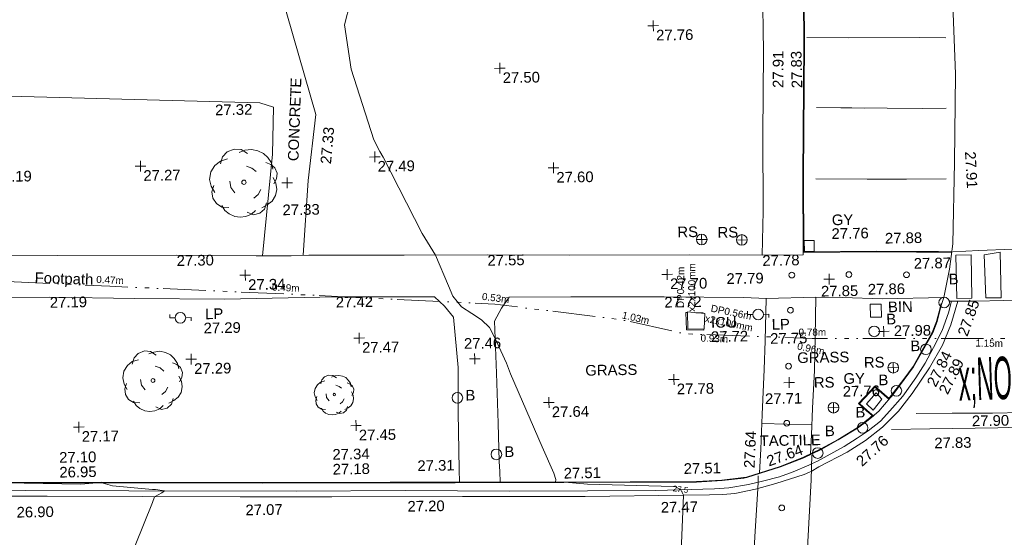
# Model space of a CAD drawing. Header units: millimetres. Extents: x -290717 to 520720, y -88450 to 287762.
# Tile 190 of 256: x -41327 to -6642, y 82152 to 100394. Entities that reach past the tile are written whole.
import ezdxf

# ---------------------------------------------------------------- set-up
doc = ezdxf.new("R2010")
doc.units = ezdxf.units.MM
for name, pattern in [('IMPORT-UG_EIR_QLB2 _2_', [2750, 1500, -300, 0, -300, 150, -300, 0, -200]), ('IMPORT-UG_ELEC_QLB2 _2_', [2500, 1500, -300, 0, -50, 150, -300, 0, -200]), ('IMPORT-UG_ELEC_STREET LIGHTING_QLB2 _2_', [2700, 1500, -300, 0, -250, 150, -300, 0, -200])]:
    doc.linetypes.add(name, pattern=pattern)
for name, color, linetype, lineweight, true_color in [('00_TOPO_BIN', 7, 'Continuous', 9, 0x7f5f3f), ('00_TOPO_FOOTPATH', 7, 'Continuous', 9, 0xa50000), ('00_TOPO_FORM_LINES', 7, 'Continuous', 9, 0x666666), ('00_TOPO_FURN_BOLLARD', 7, 'Continuous', 9, 0x666666), ('00_TOPO_FURN_LAMP_POST', 7, 'Continuous', 9, 0x666666), ('00_TOPO_FURN_SIGN', 7, 'Continuous', 9, 0x666666), ('00_TOPO_KERB_BOTTOM', 1, 'Continuous', 9, 0xff0000), ('00_TOPO_KERB_TOP', 7, 'Continuous', 9, 0xa500a5), ('00_TOPO_LEVEL_SPOT', 7, 'Continuous', 9, 0x666666), ('00_TOPO_ROAD_MARKING_WHITE_CONTINUOUS', 7, 'Continuous', 9, 0x999999), ('00_TOPO_ROAD_MARKING_WHITE_DASH', 7, 'Continuous', 9, 0x999999), ('00_TOPO_ROAD_MARKING_YELLOW_CONTINUOUS', 40, 'Continuous', 9, 0xffbf00), ('00_TOPO_SERV_GULLY', 7, 'Continuous', 9, 0x5252a5), ('00_TOPO_SERV_IC', 5, 'Continuous', 9, 0x0000ff), ('00_TOPO_TREE', 7, 'Continuous', 9, 0x666666), ('01_DTM_CONTOUR_MJR', 7, 'Continuous', 9, 0x7f3f00), ('01_DTM_CONTOUR_MJR_LABELS', 7, 'Continuous', 9, 0x7f3f00), ('01_DTM_CONTOUR_MNR', 7, 'Continuous', 9, 0xa5a552), ('12333-PUM-2D-U-0001-C01 - Rev2_REVIT IMPORT_dwg', 7, 'Continuous', 9, 0x767676), ('PUM-EIRCOMM-NOTES', 6, 'Continuous', 9, 0xff00ff), ('PUM-EIRCOMM-QLB2', 6, 'IMPORT-UG_EIR_QLB2 _2_', 9, 0xff00ff), ('PUM-ELECTRIC-MH', 1, 'Continuous', 9, 0xff0000), ('PUM-ELECTRIC-QLB2', 1, 'IMPORT-UG_ELEC_QLB2 _2_', 9, 0xff0000)]:
    doc.layers.add(name, color=color, linetype=linetype, lineweight=lineweight, true_color=true_color)
for name, color, linetype, lineweight in [('00_TOPO_PEDASTRIAN', 7, 'Continuous', 9), ('00_TOPO_ROAD_EDGE', 7, 'Continuous', 9), ('00_TOPO_ROAD_TEXT', 7, 'Continuous', 9), ('00_TOPO_SURFACE', 7, 'Continuous', 9), ('00_TOPO_SURVEY_TEXT', 7, 'Continuous', 9)]:
    doc.layers.add(name, color=color, linetype=linetype, lineweight=lineweight)
doc.styles.add('Arial_1', font='arial.ttf', dxfattribs={"height": 250})
doc.styles.add('Swis721 Lt BT_1', font='swissl.ttf', dxfattribs={"height": 200})
doc.styles.add('Swis721 Lt BT_2', font='swissl.ttf', dxfattribs={"height": 375})
doc.styles.add('Swis721 Lt BT_27', font='swissl.ttf', dxfattribs={"width": 0.395192, "height": 1494.853668})

# ---------------------------------------------------------------- blocks, each defined once
blk = doc.blocks.new('12333-PUM-2D-U-0001-C01 - Rev2_REVIT IMPORT_dwg_CONIFEROUS_TREE-2077106-Site Location Plan Existing')
at = {"layer": '00_TOPO_TREE', "color": 254, "true_color": 0xcccccc, "flags": 128}
for points in [[(533866146, 725644316), (533866211, 725644533), (533866364, 725644686), (533866581, 725644773), (533866799, 725644751), (533866995, 725644620)], [(533866734, 725644664), (533866908, 725644729), (533867126, 725644751), (533867321, 725644707), (533867496, 725644620), (533867626, 725644490), (533867735, 725644316), (533867779, 725644120)], [(533865950, 725643423), (533865841, 725643619), (533865798, 725643837), (533865841, 725644076), (533865972, 725644272), (533866146, 725644403), (533866364, 725644468)], [(533866951, 725644228), (533867126, 725644163), (533867256, 725644054)], [(533867561, 725644337), (533867713, 725644272), (533867844, 725644163), (533867909, 725643989), (533867887, 725643815), (533867800, 725643662)], [(533867779, 725643858), (533867866, 725643684), (533867887, 725643488), (533867844, 725643292), (533867735, 725643118), (533867583, 725643009), (533867409, 725642922)], [(533866385, 725642944), (533866168, 725642966), (533865993, 725643075), (533865885, 725643249), (533865863, 725643445), (533865928, 725643641)], [(533866581, 725643401), (533866451, 725643575), (533866429, 725643771)], [(533867387, 725643488), (533867300, 725643336), (533867169, 725643227)], [(533867213, 725642835), (533867082, 725642726), (533866908, 725642661), (533866734, 725642639), (533866559, 725642661), (533866385, 725642748), (533866255, 725642857), (533866168, 725643009)], [(533867561, 725643075), (533867496, 725642879), (533867343, 725642748), (533867147, 725642705), (533866951, 725642792)]]:
    blk.add_lwpolyline(points, dxfattribs=at)
at = {"layer": '00_TOPO_TREE', "color": 254, "true_color": 0xcccccc}
blk.add_circle((533866864, 725643728), 67.2, dxfattribs=at)
blk = doc.blocks.new('12333-PUM-2D-U-0001-C01 - Rev2_REVIT IMPORT_dwg_CONIFEROUS_TREE-2077107-Site Location Plan Existing')
at = {"layer": '00_TOPO_TREE', "color": 254, "true_color": 0xcccccc, "flags": 128}
for points in [[(533872768, 725643507), (533872811, 725643651), (533872912, 725643751), (533873055, 725643808), (533873199, 725643794), (533873328, 725643708)], [(533872639, 725642918), (533872567, 725643048), (533872539, 725643191), (533872567, 725643349), (533872653, 725643478), (533872768, 725643564), (533872912, 725643607)], [(533873156, 725643737), (533873271, 725643780), (533873414, 725643794), (533873543, 725643765), (533873658, 725643708), (533873744, 725643622), (533873816, 725643507), (533873845, 725643378)], [(533873701, 725643521), (533873802, 725643478), (533873888, 725643406), (533873931, 725643292), (533873917, 725643177), (533873859, 725643076)], [(533873055, 725642904), (533872969, 725643019), (533872955, 725643148)], [(533873299, 725643450), (533873414, 725643406), (533873500, 725643335)], [(533873845, 725643205), (533873902, 725643091), (533873917, 725642961), (533873888, 725642832), (533873816, 725642717), (533873716, 725642646), (533873601, 725642588)], [(533872926, 725642603), (533872783, 725642617), (533872668, 725642689), (533872596, 725642804), (533872582, 725642933), (533872625, 725643062)], [(533873587, 725642961), (533873529, 725642861), (533873443, 725642789)], [(533873472, 725642531), (533873386, 725642459), (533873271, 725642416), (533873156, 725642402), (533873041, 725642416), (533872926, 725642473), (533872840, 725642545), (533872783, 725642646)], [(533873701, 725642689), (533873658, 725642559), (533873558, 725642473), (533873429, 725642445), (533873299, 725642502)]]:
    blk.add_lwpolyline(points, dxfattribs=at)
at = {"layer": '00_TOPO_TREE', "color": 254, "true_color": 0xcccccc}
blk.add_circle((533873242, 725643119), 44.3, dxfattribs=at)
blk = doc.blocks.new('12333-PUM-2D-U-0001-C01 - Rev2_REVIT IMPORT_dwg_CONIFEROUS_TREE-2077130-Site Location Plan Existing')
at = {"layer": '00_TOPO_TREE', "color": 254, "true_color": 0xcccccc, "flags": 128}
for points in [[(533869377, 725651318), (533869450, 725651563), (533869622, 725651735), (533869868, 725651833), (533870113, 725651809), (533870334, 725651662)], [(533870039, 725651711), (533870236, 725651784), (533870481, 725651809), (533870702, 725651760), (533870898, 725651662), (533871046, 725651514), (533871168, 725651318), (533871217, 725651097)], [(533869156, 725650312), (533869033, 725650533), (533868984, 725650778), (533869033, 725651048), (533869180, 725651269), (533869377, 725651416), (533869622, 725651490)], [(533870285, 725651220), (533870481, 725651146), (533870628, 725651023)], [(533870972, 725651342), (533871144, 725651269), (533871291, 725651146), (533871365, 725650950), (533871340, 725650753), (533871242, 725650582)], [(533871217, 725650803), (533871316, 725650606), (533871340, 725650385), (533871291, 725650164), (533871168, 725649968), (533870997, 725649845), (533870800, 725649747)], [(533869647, 725649772), (533869401, 725649796), (533869205, 725649919), (533869082, 725650115), (533869058, 725650336), (533869131, 725650557)], [(533869868, 725650287), (533869720, 725650483), (533869696, 725650704)], [(533870776, 725650385), (533870678, 725650213), (533870530, 725650091)], [(533870579, 725649649), (533870432, 725649526), (533870236, 725649453), (533870039, 725649428), (533869843, 725649453), (533869647, 725649551), (533869499, 725649674), (533869401, 725649845)], [(533870972, 725649919), (533870898, 725649698), (533870727, 725649551), (533870506, 725649502), (533870285, 725649600)]]:
    blk.add_lwpolyline(points, dxfattribs=at)
at = {"layer": '00_TOPO_TREE', "color": 254, "true_color": 0xcccccc}
blk.add_circle((533870187, 725650655), 75.7, dxfattribs=at)
blk = doc.blocks.new('12333-PUM-2D-U-0001-C01 - Rev2_REVIT IMPORT_dwg_MSL_Bollard_2-2077182-Site Location Plan Existing')
at = {"layer": '00_TOPO_FURN_BOLLARD', "color": 254, "true_color": 0xcccccc}
blk.add_circle((0, 0), 62.5, dxfattribs=at)
blk = doc.blocks.new('12333-PUM-2D-U-0001-C01 - Rev2_REVIT IMPORT_dwg_GROUND_LAMP-2077185-Site Location Plan Existing')
at = {"layer": '00_TOPO_FORM_LINES', "color": 254, "true_color": 0xcccccc}
blk.add_circle((0, 0), 337, dxfattribs=at)
blk = doc.blocks.new('12333-PUM-2D-U-0001-C01 - Rev2_REVIT IMPORT_dwg_MSL_RoadSign_SYM-2077193-Site Location Plan Existing')
at = {"layer": '00_TOPO_FURN_SIGN', "color": 254, "true_color": 0xcccccc}
for p, q in [((-500, 0), (500, 0)), ((0, -500), (0, 500))]:
    blk.add_line(p, q, dxfattribs=at)
blk.add_circle((0, 0), 500, dxfattribs=at)
blk = doc.blocks.new('12333-PUM-2D-U-0001-C01 - Rev2_REVIT IMPORT_dwg_MSL_Lamp_Post_SYM-2077199-Site Location Plan Existing')
at = {"layer": '00_TOPO_FURN_LAMP_POST', "color": 254, "true_color": 0xcccccc, "flags": 128}
for points in [[(-500, 0), (-1000, 0), (-1000, 317)], [(500, 0), (1000, 0), (1000, -317)]]:
    blk.add_lwpolyline(points, dxfattribs=at)
at = {"layer": '00_TOPO_FURN_LAMP_POST', "color": 254, "true_color": 0xcccccc}
blk.add_circle((0, 0), 500, dxfattribs=at)
blk = doc.blocks.new('12333-PUM-2D-U-0001-C01 - Rev2_REVIT IMPORT_dwg_MM-2077200-Site Location Plan Existing')
at = {"layer": '00_TOPO_LEVEL_SPOT', "color": 254, "true_color": 0xcccccc, "flags": 128}
for points in [[(0, -500), (0, 0), (-500, 0)], [(500, 0), (0, 0), (0, 500)]]:
    blk.add_lwpolyline(points, dxfattribs=at)
blk = doc.blocks.new('12333-PUM-2D-U-0001-C01 - Rev2_REVIT IMPORT_dwg_MGS62954_T2_Galway_ITM_3d_Rev1-2077680-Site Location Plan Existing')
at = {"layer": '00_TOPO_BIN', "color": 254, "true_color": 0xcccccc}
for p, q in [((533892176, 725645513), (533892176, 725645971)), ((533892176, 725645971), (533892557, 725645971)), ((533892557, 725645971), (533892557, 725645513)), ((533892176, 725645513), (533892557, 725645513))]:
    blk.add_line(p, q, dxfattribs=at)
at = {"layer": '00_TOPO_FOOTPATH', "color": 254, "true_color": 0xcccccc, "flags": 128}
for points in [[(533860171, 725648238), (533863565, 725648186), (533867771, 725648127), (533870573, 725648051), (533871804, 725648040), (533872430, 725648048), (533875790, 725647983), (533878716, 725647943), (533881609, 725647887), (533885852, 725647828), (533888400, 725647770), (533888460, 725649319), (533888493, 725652011), (533888568, 725654926), (533888578, 725657297), (533888600, 725659720)], [(533877600, 725639956), (533877596, 725640401), (533877599, 725642409), (533877626, 725643993), (533877487, 725645776), (533877179, 725646169), (533876827, 725646503), (533873352, 725646564), (533869433, 725646551), (533866273, 725646623), (533863277, 725646732), (533857701, 725646793)], [(533888171, 725640098), (533888226, 725640937), (533888304, 725642156), (533888399, 725643737), (533888446, 725644750), (533888513, 725646244), (533887723, 725646292), (533884923, 725646361), (533881628, 725646421), (533879464, 725646446), (533879188, 725646059), (533878926, 725645606), (533878966, 725643774), (533878996, 725642008), (533879007, 725640665), (533879026, 725640305), (533879030, 725639933)], [(533894772, 725646159), (533892598, 725646158), (533891202, 725646230), (533890262, 725646257), (533890209, 725644861), (533890170, 725643669), (533890072, 725642347), (533890023, 725641411), (533889972, 725640735)]]:
    blk.add_lwpolyline(points, dxfattribs=at)
at = {"layer": '00_TOPO_KERB_BOTTOM', "color": 254, "true_color": 0xcccccc}
blk.add_line((533890044, 725657192), (533890020, 725655188), dxfattribs=at)
at = {"layer": '00_TOPO_KERB_BOTTOM', "color": 254, "true_color": 0xcccccc, "flags": 128}
for points in [[(533890020, 725655188), (533889904, 725650549), (533889872, 725647859), (533892443, 725647836), (533893841, 725647808), (533894612, 725647785), (533895079, 725647770)], [(533894696, 725645950), (533894651, 725645799), (533894515, 725645321), (533894355, 725644925), (533894043, 725644388), (533893663, 725643739), (533893327, 725643300), (533892876, 725642726), (533892815, 725642658)], [(533892088, 725641940), (533892217, 725642043), (533891996, 725642233), (533891735, 725642484), (533892287, 725643051), (533892499, 725642860), (533892617, 725642753), (533892774, 725642611)], [(533892088, 725641940), (533891971, 725641847), (533891643, 725641610), (533890966, 725641212), (533890358, 725640886), (533889738, 725640607), (533888907, 725640296), (533887715, 725639941), (533887609, 725639920), (533886844, 725639848), (533885945, 725639814), (533881271, 725639875), (533879276, 725639909), (533877439, 725639939), (533875154, 725639976), (533870673, 725640047), (533864971, 725640155), (533860511, 725640225), (533858124, 725640267), (533857937, 725640272)]]:
    blk.add_lwpolyline(points, dxfattribs=at)
at = {"layer": '00_TOPO_KERB_TOP', "color": 254, "true_color": 0xcccccc}
blk.add_line((533889995, 725655189), (533890020, 725657170), dxfattribs=at)
at = {"layer": '00_TOPO_KERB_TOP', "color": 254, "true_color": 0xcccccc, "flags": 128}
for points in [[(533889995, 725655189), (533889879, 725650549), (533889847, 725647834), (533892442, 725647811), (533893840, 725647783), (533894611, 725647760), (533895078, 725647746)], [(533892798, 725642672), (533892859, 725642741), (533893309, 725643314), (533893644, 725643751), (533894023, 725644399), (533894334, 725644935), (533894493, 725645329), (533894629, 725645805), (533894674, 725645957)], [(533892072, 725641954), (533892175, 725642047), (533891980, 725642215), (533891939, 725642254), (533891700, 725642484), (533892286, 725643085), (533892515, 725642878), (533892633, 725642771), (533892772, 725642646), (533892798, 725642672)], [(533858006, 725640290), (533858047, 725640289), (533860512, 725640244), (533864972, 725640175), (533870673, 725640067), (533875154, 725639996), (533876811, 725639969), (533877691, 725639955), (533878720, 725639938), (533879541, 725639924), (533881272, 725639895), (533885944, 725639834), (533886843, 725639868), (533887607, 725639940), (533887710, 725639960), (533888901, 725640315), (533889730, 725640626), (533890350, 725640904), (533890956, 725641230), (533891632, 725641627), (533892034, 725641922), (533892072, 725641954), (533892077, 725641957)]]:
    blk.add_lwpolyline(points, dxfattribs=at)
at = {"layer": '00_TOPO_PEDASTRIAN', "color": 254, "true_color": 0xcccccc}
for p, q in [((533895757, 725647647), (533895224, 725647647)), ((533895224, 725646123), (533895224, 725647647)), ((533895757, 725646123), (533895757, 725647647)), ((533896786, 725647723), (533896214, 725647647)), ((533896253, 725646123), (533896214, 725647647)), ((533896786, 725647723), (533896786, 725646123)), ((533895757, 725646123), (533895224, 725646123)), ((533896786, 725646123), (533896253, 725646123))]:
    blk.add_line(p, q, dxfattribs=at)
at = {"layer": '00_TOPO_ROAD_EDGE', "color": 254, "true_color": 0xcccccc, "flags": 128}
for points in [[(533895380, 725661598), (533895386, 725660443), (533895329, 725658505), (533895270, 725656486), (533895320, 725654026), (533895227, 725650913), (533895121, 725648045), (533894986, 725647163), (533894772, 725646159), (533894696, 725645950)], [(533892815, 725642658), (533892408, 725642196), (533892088, 725641940)]]:
    blk.add_lwpolyline(points, dxfattribs=at)
at = {"layer": '00_TOPO_ROAD_MARKING_WHITE_CONTINUOUS', "color": 254, "true_color": 0xcccccc, "flags": 128}
for points in [[(533890110, 725655410), (533891560, 725655370), (533894090, 725655340), (533895000, 725655310)], [(533894970, 725652840), (533894130, 725652840), (533890400, 725652940), (533892100, 725652880)], [(533890330, 725650420), (533892140, 725650380), (533893530, 725650360), (533894920, 725650340)], [(533900030, 725647860), (533899340, 725647850), (533898370, 725647840), (533897220, 725647820), (533896030, 725647800), (533895120, 725647770)], [(533899970, 725646020), (533897880, 725646030), (533895880, 725646020), (533894940, 725646030)], [(533899820, 725641560), (533898140, 725641560), (533896590, 725641540), (533894200, 725641540), (533892850, 725641550)], [(533889600, 725634070), (533889710, 725635890), (533889980, 725639820), (533890020, 725640690)], [(533888120, 725640000), (533888111, 725639767), (533888102, 725639551), (533887970, 725637850), (533887810, 725635590), (533887750, 725634780)]]:
    blk.add_lwpolyline(points, dxfattribs=at)
at = {"layer": '00_TOPO_ROAD_MARKING_WHITE_DASH', "color": 254, "true_color": 0xcccccc, "flags": 128}
blk.add_lwpolyline([(533893730, 725642100), (533894990, 725642090), (533896410, 725642060), (533897460, 725642060), (533898620, 725642030), (533899670, 725642030)], dxfattribs=at)
at = {"layer": '00_TOPO_ROAD_MARKING_YELLOW_CONTINUOUS', "color": 254, "true_color": 0xcccccc, "flags": 128}
for points in [[(533858910, 725639790), (533863060, 725639720), (533866410, 725639640), (533869860, 725639570), (533873090, 725639520), (533877690, 725639450), (533880320, 725639400), (533882020, 725639370), (533885480, 725639360), (533886390, 725639350), (533886860, 725639360), (533887290, 725639390), (533888020, 725639530), (533888740, 725639710), (533889740, 725640010), (533889930, 725640090), (533889994, 725640120), (533890260, 725640270), (533891270, 725640780), (533891920, 725641180), (533892530, 725641630), (533893100, 725642190), (533893600, 725642800), (533894220, 725643690), (533894690, 725644490), (533895000, 725645200), (533895260, 725646027)], [(533862290, 725639930), (533859380, 725639990)], [(533862290, 725639930), (533865940, 725639850), (533871840, 725639740), (533875680, 725639700), (533879360, 725639610), (533882100, 725639570), (533884510, 725639540), (533886570, 725639560), (533887080, 725639590), (533887780, 725639700), (533888270, 725639800), (533888870, 725639950), (533889360, 725640110), (533889910, 725640340), (533890006, 725640380), (533890220, 725640480), (533891150, 725640970), (533891170, 725640980), (533891630, 725641260), (533892020, 725641510), (533892460, 725641850), (533892800, 725642200), (533893260, 725642710), (533893730, 725643350), (533894070, 725643860), (533894380, 725644410), (533894690, 725645000), (533894930, 725645620), (533895040, 725646029)]]:
    blk.add_lwpolyline(points, dxfattribs=at)
at = {"layer": '00_TOPO_SERV_GULLY', "color": 254, "true_color": 0xcccccc}
for p, q in [((533890233, 725648257), (533889890, 725648257)), ((533889890, 725648257), (533889890, 725647876)), ((533890233, 725647876), (533890233, 725648257)), ((533890233, 725647876), (533889890, 725647876)), ((533892328, 725642846), (533891985, 725642465)), ((533892519, 725642618), (533892328, 725642846)), ((533892214, 725642237), (533891985, 725642465)), ((533892214, 725642237), (533892519, 725642618))]:
    blk.add_line(p, q, dxfattribs=at)
at = {"layer": '00_TOPO_SERV_IC', "color": 254, "true_color": 0xcccccc}
for p, q in [((533885737, 725645209), (533885737, 725645818)), ((533885737, 725645818), (533886347, 725645742)), ((533886347, 725645742), (533886308, 725645209)), ((533885737, 725645209), (533886308, 725645209))]:
    blk.add_line(p, q, dxfattribs=at)
at = {"layer": '00_TOPO_SURFACE', "color": 254, "true_color": 0xcccccc}
for p, q in [((533888513, 725646244), (533890262, 725646257)), ((533888284, 725641840), (533890041, 725641760))]:
    blk.add_line(p, q, dxfattribs=at)
at = {"layer": '00_TOPO_SURFACE', "color": 254, "true_color": 0xcccccc, "flags": 128}
for points in [[(533872230, 725648046), (533872457, 725650675), (533872766, 725652997), (533871245, 725658663), (533870130, 725659590), (533869206, 725663868), (533868929, 725668968), (533867513, 725670235), (533863196, 725670595), (533858684, 725670388), (533851815, 725670284), (533844993, 725669701), (533838118, 725669333), (533831737, 725668808), (533825871, 725668589), (533819290, 725668477), (533816561, 725668432), (533813689, 725668438), (533811207, 725668706), (533808951, 725669079), (533805382, 725669166), (533801897, 725669302), (533799767, 725669245), (533797809, 725669252)], [(533870800, 725648049), (533871218, 725651631), (533871277, 725653285), (533870799, 725653449), (533858874, 725653971), (533843986, 725654102), (533832299, 725654376), (533822851, 725654753), (533810248, 725655252), (533797560, 725655560)], [(533888400, 725647770), (533889837, 725647749), (533889847, 725647834)]]:
    blk.add_lwpolyline(points, dxfattribs=at)
at = {"layer": '01_DTM_CONTOUR_MJR', "color": 254, "true_color": 0xcccccc, "flags": 128}
blk.add_lwpolyline([(533885240, 725635390), (533885480, 725639360), (533885390, 725639550), (533885374, 725639559), (533885177, 725639666), (533885133, 725639666), (533882101, 725639808), (533881302, 725639887), (533881270, 725639889), (533880980, 725639900), (533880994, 725639994), (533880931, 725640215), (533880526, 725641152), (533879465, 725643744), (533879327, 725644125), (533878940, 725645000), (533878751, 725645387), (533878474, 725645664), (533878137, 725645887), (533877774, 725646138), (533877475, 725646509), (533877334, 725646884), (533876890, 725647970), (533876440, 725648744), (533875107, 725651460), (533874989, 725651652), (533874785, 725652074), (533874036, 725654576), (533873828, 725656140), (533874036, 725656908)], dxfattribs=at)
at = {"layer": '01_DTM_CONTOUR_MNR', "color": 254, "true_color": 0xcccccc, "flags": 128}
blk.add_lwpolyline([(533866130, 725637920), (533866766, 725639423), (533866840, 725639630), (533867102, 725639767), (533867200, 725639830), (533866890, 725639890), (533866783, 725639889), (533865377, 725640042), (533864970, 725640163), (533864254, 725640113), (533860920, 725640230)], dxfattribs=at)
for name, p, xscale, yscale, zscale in [('12333-PUM-2D-U-0001-C01 - Rev2_REVIT IMPORT_dwg_MM-2077200-Site Location Plan Existing', (533884703, 725655919), 0.375, 0.375, 0.375), ('12333-PUM-2D-U-0001-C01 - Rev2_REVIT IMPORT_dwg_MM-2077200-Site Location Plan Existing', (533879273, 725654515), 0.375, 0.375, 0.375), ('12333-PUM-2D-U-0001-C01 - Rev2_REVIT IMPORT_dwg_MM-2077200-Site Location Plan Existing', (533866557, 725651288), 0.375, 0.375, 0.375), ('12333-PUM-2D-U-0001-C01 - Rev2_REVIT IMPORT_dwg_MM-2077200-Site Location Plan Existing', (533874814, 725651468), 0.375, 0.375, 0.375), ('12333-PUM-2D-U-0001-C01 - Rev2_REVIT IMPORT_dwg_MM-2077200-Site Location Plan Existing', (533881102, 725650971), 0.375, 0.375, 0.375), ('12333-PUM-2D-U-0001-C01 - Rev2_REVIT IMPORT_dwg_MM-2077200-Site Location Plan Existing', (533871710, 725650610), 0.375, 0.375, 0.375), ('12333-PUM-2D-U-0001-C01 - Rev2_REVIT IMPORT_dwg_MSL_RoadSign_SYM-2077193-Site Location Plan Existing', (533886278, 725648355), 0.375, 0.375, 0.375), ('12333-PUM-2D-U-0001-C01 - Rev2_REVIT IMPORT_dwg_MSL_RoadSign_SYM-2077193-Site Location Plan Existing', (533887692, 725648318), 0.375, 0.375, 0.375), ('12333-PUM-2D-U-0001-C01 - Rev2_REVIT IMPORT_dwg_MM-2077200-Site Location Plan Existing', (533870180, 725647380), 0.375, 0.375, 0.375), ('12333-PUM-2D-U-0001-C01 - Rev2_REVIT IMPORT_dwg_MM-2077200-Site Location Plan Existing', (533885040, 725647150), 0.375, 0.375, 0.375), ('12333-PUM-2D-U-0001-C01 - Rev2_REVIT IMPORT_dwg_GROUND_LAMP-2077185-Site Location Plan Existing', (533889430, 725647050), 0.2999999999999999, 0.2999999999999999, 0.2999999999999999), ('12333-PUM-2D-U-0001-C01 - Rev2_REVIT IMPORT_dwg_MM-2077200-Site Location Plan Existing', (533890740, 725646880), 0.375, 0.375, 0.375), ('12333-PUM-2D-U-0001-C01 - Rev2_REVIT IMPORT_dwg_GROUND_LAMP-2077185-Site Location Plan Existing', (533891440, 725647030), 0.2999999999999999, 0.2999999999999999, 0.2999999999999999), ('12333-PUM-2D-U-0001-C01 - Rev2_REVIT IMPORT_dwg_GROUND_LAMP-2077185-Site Location Plan Existing', (533893470, 725646990), 0.2999999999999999, 0.2999999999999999, 0.2999999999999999), ('12333-PUM-2D-U-0001-C01 - Rev2_REVIT IMPORT_dwg_MSL_Lamp_Post_SYM-2077199-Site Location Plan Existing', (533867868, 725645919), 0.375, 0.375, 0.375), ('12333-PUM-2D-U-0001-C01 - Rev2_REVIT IMPORT_dwg_GROUND_LAMP-2077185-Site Location Plan Existing', (533889360, 725645810), 0.2999999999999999, 0.2999999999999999, 0.2999999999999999), ('12333-PUM-2D-U-0001-C01 - Rev2_REVIT IMPORT_dwg_MSL_Bollard_2-2077182-Site Location Plan Existing', (533894777, 725645989), 3, 3, 3), ('12333-PUM-2D-U-0001-C01 - Rev2_REVIT IMPORT_dwg_MSL_Lamp_Post_SYM-2077199-Site Location Plan Existing', (533888220, 725645681), 0.375, 0.375, 0.375), ('12333-PUM-2D-U-0001-C01 - Rev2_REVIT IMPORT_dwg_MM-2077200-Site Location Plan Existing', (533874153, 725645095), 0.375, 0.375, 0.375), ('12333-PUM-2D-U-0001-C01 - Rev2_REVIT IMPORT_dwg_MSL_Bollard_2-2077182-Site Location Plan Existing', (533892294, 725645014), 3, 3, 3), ('12333-PUM-2D-U-0001-C01 - Rev2_REVIT IMPORT_dwg_MM-2077200-Site Location Plan Existing', (533892631, 725645009), 0.375, 0.375, 0.375), ('12333-PUM-2D-U-0001-C01 - Rev2_REVIT IMPORT_dwg_MM-2077200-Site Location Plan Existing', (533868224, 725644453), 0.375, 0.375, 0.375), ('12333-PUM-2D-U-0001-C01 - Rev2_REVIT IMPORT_dwg_MSL_Bollard_2-2077182-Site Location Plan Existing', (533894107, 725644351), 3, 3, 3), ('12333-PUM-2D-U-0001-C01 - Rev2_REVIT IMPORT_dwg_MM-2077200-Site Location Plan Existing', (533878210, 725644290), 0.375, 0.375, 0.375), ('12333-PUM-2D-U-0001-C01 - Rev2_REVIT IMPORT_dwg_GROUND_LAMP-2077185-Site Location Plan Existing', (533889260, 725643840), 0.2999999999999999, 0.2999999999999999, 0.2999999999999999), ('12333-PUM-2D-U-0001-C01 - Rev2_REVIT IMPORT_dwg_MSL_RoadSign_SYM-2077193-Site Location Plan Existing', (533892945, 725643722), 0.375, 0.375, 0.375), ('12333-PUM-2D-U-0001-C01 - Rev2_REVIT IMPORT_dwg_MM-2077200-Site Location Plan Existing', (533885214, 725643440), 0.375, 0.375, 0.375), ('12333-PUM-2D-U-0001-C01 - Rev2_REVIT IMPORT_dwg_MSL_Bollard_2-2077182-Site Location Plan Existing', (533877576, 725642929), 3, 3, 3), ('12333-PUM-2D-U-0001-C01 - Rev2_REVIT IMPORT_dwg_MM-2077200-Site Location Plan Existing', (533889270, 725643260), 0.375, 0.375, 0.375), ('12333-PUM-2D-U-0001-C01 - Rev2_REVIT IMPORT_dwg_MM-2077200-Site Location Plan Existing', (533880798, 725642709), 0.375, 0.375, 0.375), ('12333-PUM-2D-U-0001-C01 - Rev2_REVIT IMPORT_dwg_MSL_Bollard_2-2077182-Site Location Plan Existing', (533893042, 725642906), 3, 3, 3), ('12333-PUM-2D-U-0001-C01 - Rev2_REVIT IMPORT_dwg_MSL_RoadSign_SYM-2077193-Site Location Plan Existing', (533890816, 725642350), 0.375, 0.375, 0.375), ('12333-PUM-2D-U-0001-C01 - Rev2_REVIT IMPORT_dwg_MM-2077200-Site Location Plan Existing', (533864225, 725642132), 0.375, 0.375, 0.375), ('12333-PUM-2D-U-0001-C01 - Rev2_REVIT IMPORT_dwg_MM-2077200-Site Location Plan Existing', (533873987, 725642012), 0.375, 0.375, 0.375), ('12333-PUM-2D-U-0001-C01 - Rev2_REVIT IMPORT_dwg_GROUND_LAMP-2077185-Site Location Plan Existing', (533889160, 725641830), 0.2999999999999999, 0.2999999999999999, 0.2999999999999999), ('12333-PUM-2D-U-0001-C01 - Rev2_REVIT IMPORT_dwg_MSL_Bollard_2-2077182-Site Location Plan Existing', (533891828, 725641623), 3, 3, 3), ('12333-PUM-2D-U-0001-C01 - Rev2_REVIT IMPORT_dwg_MSL_Bollard_2-2077182-Site Location Plan Existing', (533878914, 725640912), 3, 3, 3), ('12333-PUM-2D-U-0001-C01 - Rev2_REVIT IMPORT_dwg_MSL_Bollard_2-2077182-Site Location Plan Existing', (533890231, 725640762), 3, 3, 3), ('12333-PUM-2D-U-0001-C01 - Rev2_REVIT IMPORT_dwg_GROUND_LAMP-2077185-Site Location Plan Existing', (533888930, 725638850), 0.2999999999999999, 0.2999999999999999, 0.2999999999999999)]:
    blk.add_blockref(name, p, dxfattribs=dict(xscale=xscale, yscale=yscale, zscale=zscale))
for name in ['12333-PUM-2D-U-0001-C01 - Rev2_REVIT IMPORT_dwg_CONIFEROUS_TREE-2077130-Site Location Plan Existing', '12333-PUM-2D-U-0001-C01 - Rev2_REVIT IMPORT_dwg_CONIFEROUS_TREE-2077106-Site Location Plan Existing', '12333-PUM-2D-U-0001-C01 - Rev2_REVIT IMPORT_dwg_CONIFEROUS_TREE-2077107-Site Location Plan Existing']:
    blk.add_blockref(name, (0, 0))
at = {"layer": '00_TOPO_BIN', "color": 251, "true_color": 0x666666, "insert": (533892795, 725646054), "char_height": 375, "width": 987.77, "attachment_point": 1, "line_spacing_factor": 1.005062, "style": 'Swis721 Lt BT_2'}
blk.add_mtext('BIN', dxfattribs=at)
at = {"layer": '00_TOPO_FOOTPATH', "color": 251, "true_color": 0x666666, "char_height": 375, "width": 1495.9, "attachment_point": 1, "line_spacing_factor": 1.005062, "style": 'Swis721 Lt BT_2'}
for s, insert in [('27.30', (533867771, 725648122)), ('27.55', (533878716, 725647939)), ('27.78', (533888400, 725647765)), ('27.19', (533863278, 725646727)), ('27.86', (533892097, 725646689)), ('27.42', (533873352, 725646560)), ('27.72', (533884923, 725646356)), ('27.31', (533876124, 725640748))]:
    blk.add_mtext(s, dxfattribs=dict(at, insert=insert))
at = {"layer": '00_TOPO_FOOTPATH', "color": 251, "true_color": 0x666666, "char_height": 375, "attachment_point": 1, "line_spacing_factor": 1.005062, "style": 'Swis721 Lt BT_2'}
for s, insert, width, rotation in [('Footpath', (533862770, 725647613), 2436.18, 357.1707), ('27.64', (533887623, 725640287), 1495.9, 86.3358)]:
    blk.add_mtext(s, dxfattribs=dict(at, insert=insert, width=width, rotation=rotation))
at = {"layer": '00_TOPO_FURN_BOLLARD', "char_height": 375, "width": 398.91, "attachment_point": 1, "line_spacing_factor": 1.005062, "style": 'Swis721 Lt BT_2'}
for insert in [(533894950, 725646998), (533892729, 725645626), (533893561, 725644667), (533892416, 725643485), (533877858, 725643203), (533891585, 725642364), (533890497, 725641724), (533879197, 725641187)]:
    blk.add_mtext('B', dxfattribs=dict(at, insert=insert))
at = {"layer": '00_TOPO_FURN_LAMP_POST', "char_height": 375, "attachment_point": 1, "line_spacing_factor": 1.005062, "style": 'Swis721 Lt BT_2'}
for s, insert, width in [('LP', (533868740, 725646228), 707.59), ('27.29', (533868678, 725645730), 1495.9), ('LP', (533888689, 725645511), 707.59), ('27.75', (533888627, 725645013), 1495.9)]:
    blk.add_mtext(s, dxfattribs=dict(at, insert=insert, width=width))
at = {"layer": '00_TOPO_FURN_SIGN', "char_height": 375, "width": 783.57, "attachment_point": 1, "line_spacing_factor": 1.005062, "style": 'Swis721 Lt BT_2'}
for insert in [(533885424, 725648823), (533886838, 725648785), (533891914, 725644113), (533890140, 725643436)]:
    blk.add_mtext('RS', dxfattribs=dict(at, insert=insert))
at = {"layer": '00_TOPO_KERB_BOTTOM', "color": 251, "true_color": 0x666666, "char_height": 375, "width": 1495.9, "attachment_point": 1, "line_spacing_factor": 1.005062, "style": 'Swis721 Lt BT_2'}
for s, insert, rotation in [('27.83', (533889540, 725653631), 90.3723), ('27.84', (533894097, 725643160), 62.448)]:
    blk.add_mtext(s, dxfattribs=dict(at, insert=insert, rotation=rotation))
for s, insert in [('27.87', (533893731, 725647572)), ('26.95', (533863510, 725640738)), ('27.18', (533873138, 725640676)), ('27.51', (533885501, 725640484))]:
    blk.add_mtext(s, dxfattribs=dict(at, insert=insert))
at = {"layer": '00_TOPO_KERB_TOP', "color": 251, "true_color": 0x666666, "char_height": 375, "width": 1495.9, "attachment_point": 1, "line_spacing_factor": 1.005062, "style": 'Swis721 Lt BT_2'}
for s, insert, rotation in [('27.91', (533888874, 725653655), 88.9011), ('27.89', (533894513, 725642890), 62.448), ('27.64', (533888386, 725640671), 18.7391)]:
    blk.add_mtext(s, dxfattribs=dict(at, insert=insert, rotation=rotation))
for s, insert in [('27.88', (533892732, 725648476)), ('27.10', (533863511, 725641261)), ('27.34', (533873138, 725641199)), ('27.51', (533881272, 725640393))]:
    blk.add_mtext(s, dxfattribs=dict(at, insert=insert))
at = {"layer": '00_TOPO_LEVEL_SPOT', "char_height": 375, "width": 1495.9, "attachment_point": 1, "line_spacing_factor": 1.005062, "style": 'Swis721 Lt BT_2'}
for s, insert in [('27.76', (533884798, 725655772)), ('27.50', (533879368, 725654367)), ('27.19', (533861409, 725651194)), ('27.27', (533866652, 725651141)), ('27.49', (533874909, 725651321)), ('27.60', (533881197, 725650824)), ('27.33', (533871532, 725649845)), ('27.34', (533870275, 725647233)), ('27.70', (533885135, 725647003)), ('27.85', (533890447, 725646648)), ('27.98', (533892988, 725645208)), ('27.47', (533874248, 725644948)), ('27.46', (533877839, 725645026)), ('27.29', (533868320, 725644306)), ('27.78', (533885309, 725643293)), ('27.71', (533888408, 725642893)), ('27.64', (533880893, 725642562)), ('27.17', (533864321, 725641984)), ('27.45', (533874082, 725641864))]:
    blk.add_mtext(s, dxfattribs=dict(at, insert=insert))
at = {"layer": '00_TOPO_ROAD_EDGE', "color": 251, "true_color": 0x666666, "insert": (533895979, 725651303), "char_height": 375, "width": 1495.9, "attachment_point": 1, "rotation": 272.18, "line_spacing_factor": 1.005062, "style": 'Swis721 Lt BT_2'}
blk.add_mtext('27.91', dxfattribs=at)
at = {"layer": '00_TOPO_ROAD_MARKING_WHITE_CONTINUOUS', "color": 251, "true_color": 0x666666, "insert": (533894344, 725641230), "char_height": 375, "width": 1495.9, "attachment_point": 1, "line_spacing_factor": 1.005062, "style": 'Swis721 Lt BT_2'}
blk.add_mtext('27.83', dxfattribs=at)
at = {"layer": '00_TOPO_ROAD_MARKING_WHITE_DASH', "color": 251, "true_color": 0x666666, "insert": (533895683, 725641987), "char_height": 375, "width": 1495.9, "attachment_point": 1, "line_spacing_factor": 1.005062, "style": 'Swis721 Lt BT_2'}
blk.add_mtext('27.90', dxfattribs=at)
at = {"layer": '00_TOPO_ROAD_MARKING_YELLOW_CONTINUOUS', "color": 251, "true_color": 0x666666, "char_height": 375, "width": 1495.9, "attachment_point": 1, "line_spacing_factor": 1.005062, "style": 'Swis721 Lt BT_2'}
for s, insert, rotation in [('27.85', (533895222, 725644885), 69.4611), ('27.76', (533891538, 725640520), 41.2636)]:
    blk.add_mtext(s, dxfattribs=dict(at, insert=insert, rotation=rotation))
for s, insert in [('26.90', (533861979, 725639355)), ('27.07', (533870041, 725639293)), ('27.20', (533875751, 725639323)), ('27.47', (533884671, 725639132))]:
    blk.add_mtext(s, dxfattribs=dict(at, insert=insert))
at = {"layer": '00_TOPO_ROAD_TEXT', "color": 251, "true_color": 0x666666, "insert": (533895224, 725644018), "char_height": 1494.9, "width": 5356.28, "attachment_point": 1, "rotation": 0.865, "line_spacing_factor": 1.005062, "style": 'Swis721 Lt BT_27'}
blk.add_mtext('x;NO ENTRY', dxfattribs=at)
at = {"layer": '00_TOPO_SERV_GULLY', "color": 251, "true_color": 0x666666, "char_height": 375, "attachment_point": 1, "line_spacing_factor": 1.005062, "style": 'Swis721 Lt BT_2'}
for s, insert, width in [('GY', (533890872, 725649155), 821.56), ('27.76', (533890854, 725648672), 1495.9), ('GY', (533891184, 725643557), 821.56), ('27.76', (533891150, 725643107), 1495.9)]:
    blk.add_mtext(s, dxfattribs=dict(at, insert=insert, width=width))
at = {"layer": '00_TOPO_SERV_IC', "color": 251, "true_color": 0x666666, "char_height": 375, "attachment_point": 1, "line_spacing_factor": 1.005062, "style": 'Swis721 Lt BT_2'}
for s, insert, width in [('ICU', (533886555, 725645614), 1021.01), ('27.72', (533886541, 725645114), 1495.9)]:
    blk.add_mtext(s, dxfattribs=dict(at, insert=insert, width=width))
at = {"layer": '00_TOPO_SURFACE', "color": 251, "true_color": 0x666666, "char_height": 375, "width": 1495.9, "attachment_point": 1, "line_spacing_factor": 1.005062, "style": 'Swis721 Lt BT_2'}
for s, insert in [('27.32', (533869218, 725653408)), ('27.79', (533887125, 725647150))]:
    blk.add_mtext(s, dxfattribs=dict(at, insert=insert))
at = {"layer": '00_TOPO_SURFACE', "color": 251, "true_color": 0x666666, "insert": (533872892, 725651270), "char_height": 375, "width": 1495.9, "attachment_point": 1, "rotation": 83.9004, "line_spacing_factor": 1.005062, "style": 'Swis721 Lt BT_2'}
blk.add_mtext('27.33', dxfattribs=at)
at = {"layer": '00_TOPO_SURVEY_TEXT', "color": 251, "true_color": 0x666666, "insert": (533871747, 725651382), "char_height": 375, "width": 3286.24, "attachment_point": 1, "rotation": 86.9516, "line_spacing_factor": 1.005062, "style": 'Swis721 Lt BT_2'}
blk.add_mtext('CONCRETE', dxfattribs=at)
at = {"layer": '00_TOPO_SURVEY_TEXT', "color": 251, "true_color": 0x666666, "char_height": 375, "attachment_point": 1, "line_spacing_factor": 1.005062, "style": 'Swis721 Lt BT_2'}
for s, insert, width in [('GRASS', (533889569, 725644319), 2018.28), ('GRASS', (533882096, 725644004), 2018.28), ('TACTILE', (533888195, 725641414), 2341.21)]:
    blk.add_mtext(s, dxfattribs=dict(at, insert=insert, width=width))
at = {"layer": '01_DTM_CONTOUR_MJR_LABELS', "color": 251, "true_color": 0x666666, "insert": (533885393, 725639668), "char_height": 200, "width": 620.51, "attachment_point": 2, "rotation": 351.7176, "line_spacing_factor": 1.005062, "style": 'Swis721 Lt BT_1'}
blk.add_mtext('27.5', dxfattribs=at)
blk = doc.blocks.new('12333-PUM-2D-U-0001-C01 - Rev2_REVIT IMPORT_dwg-1620468-Site Location Plan Existing')
at = {"layer": 'PUM-EIRCOMM-QLB2', "color": 211, "true_color": 0xffaaff, "flags": 128}
blk.add_lwpolyline([(157553, 34407), (163407, 34351), (171610, 34258), (180582, 34089), (193319, 33485), (202370, 32910), (211110, 32082), (217866, 31639), (224319, 31220), (230504, 30841), (237874, 30351), (242338, 29723), (244518, 29195), (249032, 28949), (256599, 28812), (266696, 29705), (266946, 29880)], dxfattribs=at)
at = {"layer": 'PUM-ELECTRIC-MH', "color": 21, "true_color": 0xffaaaa}
blk.add_line((245212, 29354), (245212, 29309), dxfattribs=at)
at = {"layer": 'PUM-ELECTRIC-MH', "color": 21, "true_color": 0xffaaaa, "flags": 128}
for points in [[(245212, 29309), (244604, 29331), (244598, 29941), (244657, 29939)], [(244942, 29928), (245206, 29919), (245207, 29895)]]:
    blk.add_lwpolyline(points, dxfattribs=at)
blk.add_blockref('12333-PUM-2D-U-0001-C01 - Rev2_REVIT IMPORT_dwg_MGS62954_T2_Galway_ITM_3d_Rev1-2077680-Site Location Plan Existing', (-533641080, -725615854))
at = {"layer": 'PUM-EIRCOMM-NOTES', "char_height": 250, "width": 1160.03, "attachment_point": 2, "line_spacing_factor": 0.941778, "style": 'Arial_1'}
for s, insert, rotation in [('0.47m', (224341, 31566), 356.4935), ('0.49m', (230527, 31187), 356.1962), ('0.53m', (237923, 30695), 351.9921), ('1.03m', (242855, 29906), 346.385), ('0.93m', (245588, 29132), 356.8806), ('0.78m', (249039, 29296), 358.9628)]:
    blk.add_mtext(s, dxfattribs=dict(at, insert=insert, rotation=rotation))
at = {"layer": 'PUM-ELECTRIC-QLB2', "char_height": 250, "attachment_point": 2, "line_spacing_factor": 0.941778, "style": 'Arial_1'}
for s, insert, width, rotation in [('DP0.42m\\Px2x100mm', (244300, 30831), 2038.46, 88.5756), ('DP0.56m\\Px2x100mm', (246220, 30045), 2038.46, 347.3106), ('0.96m', (249003, 28714), 1160.03, 347.3106), ('1.15m', (255264, 28798), 1160.03, 358.0998)]:
    blk.add_mtext(s, dxfattribs=dict(at, insert=insert, width=width, rotation=rotation))

msp = doc.modelspace()

# ---------------------------------------------------------------- block references
at = {"layer": '12333-PUM-2D-U-0001-C01 - Rev2_REVIT IMPORT_dwg', "color": 254, "linetype": 'IMPORT-UG_ELEC_STREET LIGHTING_QLB2 _2_', "true_color": 0xffd4d4, "rotation": 0.9999999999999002}
msp.add_blockref('12333-PUM-2D-U-0001-C01 - Rev2_REVIT IMPORT_dwg-1620468-Site Location Plan Existing', (-261895, 55870), dxfattribs=at)

doc.saveas('drawing.dxf')
